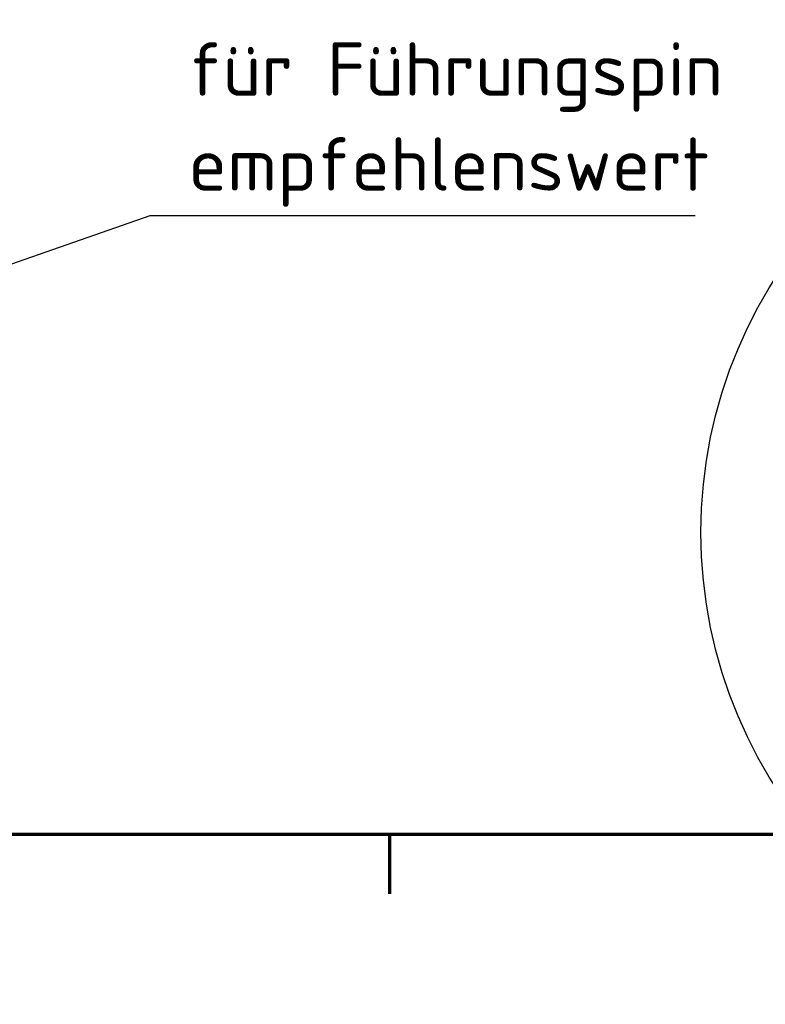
# Model space of a CAD drawing. Header units: millimetres. Extents: x 0 to 14369, y -869 to 2970.
# Tile 27 of 256: x 1157 to 1647, y -11 to 635. Entities that reach past the tile are written whole.
import ezdxf

# ---------------------------------------------------------------- set-up
doc = ezdxf.new("R2010")
doc.units = ezdxf.units.MM
doc.header["$LTSCALE"] = 10
doc.layers.get('0').update_dxf_attribs({"lineweight": 25})
for name, color, linetype, lineweight in [('Detailumgrenzung (ISO)', 7, 'Continuous', 25), ('Rahmen (ISO)', 7, 'Continuous', 70), ('Symbol (ISO)', 7, 'Continuous', 25)]:
    doc.layers.add(name, color=color, linetype=linetype, lineweight=lineweight)
doc.styles.add('Bezeichnungstext (DIN)', font='isocpeur.ttf')
doc.styles.add('Notiztext (DIN)', font='isocpeur.ttf')
doc.dimstyles.new('Standard - Methode 2a (DIN)$7', dxfattribs={"dimscale": 10, "dimtxt": 3.5, "dimasz": 2.5, "dimexe": 3.175, "dimexo": 0.8, "dimgap": 0.8, "dimtad": 1, "dimtih": 1, "dimtoh": 1, "dimrnd": 1e-08, "dimtxsty": 'Notiztext (DIN)', "dimcen": 0.09, "dimdle": 10, "dimclrd": 256, "dimclre": 256, "dimclrt": 256, "dimazin": 2, "dimtfac": 1, "dimtmove": 0, "dimatfit": 3, "dimfxl": 1, "dimtolj": 1, "dimlwd": -1, "dimlwe": -1, "dimarcsym": 0})

# ---------------------------------------------------------------- blocks, each defined once
blk = doc.blocks.new('Ränder Vorgaberahmen')
at = {"layer": 'Rahmen (ISO)'}
blk.add_line((140, 10), (140, 6.1), dxfattribs=at)
at = {"layer": 'Rahmen (ISO)', "flags": 128}
blk.add_lwpolyline([(10, 10), (10, 287), (410, 287), (410, 10), (10, 10)], dxfattribs=at)
blk = doc.blocks.new('2DDetail3')
at = {"layer": 'Detailumgrenzung (ISO)'}
blk.add_circle((191.422, 29.84), 30.988, dxfattribs=at)
at = {"layer": 'Detailumgrenzung (ISO)', "insert": (220.528, 46.335), "char_height": 5.25, "attachment_point": 7, "style": 'Bezeichnungstext (DIN)'}
blk.add_mtext('E', dxfattribs=at)

msp = doc.modelspace()

# ---------------------------------------------------------------- block references
at = {"xscale": 10, "yscale": 10, "zscale": 10}
msp.add_blockref('Ränder Vorgaberahmen', (0, 0), dxfattribs=at)
at = {"layer": 'Detailumgrenzung (ISO)', "xscale": 10, "yscale": 10, "zscale": 10}
msp.add_blockref('2DDetail3', (0, 0), dxfattribs=at)

# ---------------------------------------------------------------- texts
at = {"layer": 'Symbol (ISO)', "insert": (1268.036, 512.221), "char_height": 35, "width": 339.31818, "attachment_point": 7, "line_spacing_factor": 1.068348, "style": 'Notiztext (DIN)'}
msp.add_mtext('\\fISOCPEUR|b0|i0;Dies Punke \\P\\fISOCPEUR|b0|i0;für Führungspin\\P\\fISOCPEUR|b0|i0;empfehlenswert', dxfattribs=at)

# ---------------------------------------------------------------- leaders
at = {"layer": 'Symbol (ISO)', "annotation_type": 0, "has_hookline": 1, "hookline_direction": 0, "text_width": 332.5}
msp.add_leader([(642.235, 297.872), (1243.036, 506.388), (1268.036, 506.388)], dimstyle='Standard - Methode 2a (DIN)$7', override={"dimgap": 0, "dimtad": 1}, dxfattribs=at)

doc.saveas('drawing.dxf')
